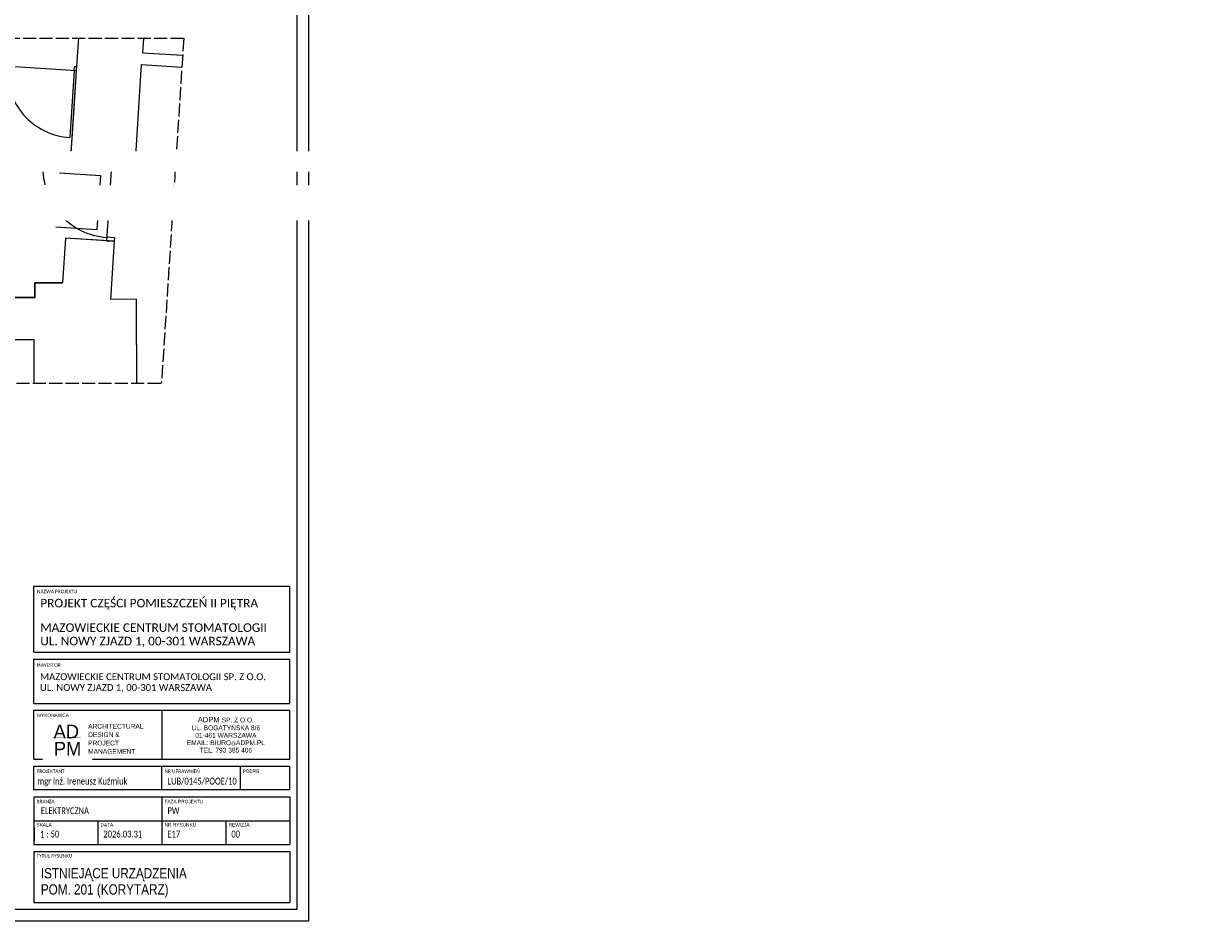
# Model space of a CAD drawing. Header units: centimetres. Extents: x 690840 to 714026, y 27673 to 40762.
# Tile 122 of 162: x 712291 to 714026, y 30400 to 31715. Entities that reach past the tile are written whole.
import ezdxf

# ---------------------------------------------------------------- set-up
doc = ezdxf.new("R2010")
doc.units = ezdxf.units.CM
doc.linetypes.add('ACAD_ISO02W100', pattern=[15, 12, -3])
doc.layers.get('0').update_dxf_attribs({"lineweight": 9})
doc.layers.add('Obrys powierzchni', color=50, linetype='Continuous', lineweight=9, plot=False)
for name, color, linetype, lineweight in [('Przekrojowa', 253, 'Continuous', 25), ('S3_ramka', 7, 'Continuous', 5), ('Widokowa', 140, 'Continuous', 9)]:
    doc.layers.add(name, color=color, linetype=linetype, lineweight=lineweight)
for name, color, linetype, lineweight, true_color in [('S3_drzwi_nowe', 7, 'Continuous', 18, 0x00f900), ('S3_ele.CD', 7, 'Continuous', 5, 0xff0f0f), ('S3_ele.SA', 7, 'Continuous', 5, 0xff0f0f), ('S3_ele.SO', 7, 'Continuous', 5, 0xff0f0f), ('S3_ele.WZ', 7, 'Continuous', 5, 0xff0f0f), ('S3_okładzina O2', 7, 'Continuous', 5, 0x0cd81d), ('S3_sufit S1', 7, 'Continuous', 5, 0x7f7f7f)]:
    doc.layers.add(name, color=color, linetype=linetype, lineweight=lineweight, true_color=true_color)
doc.styles.add('Arial Narrow_4', font='ARIALN.TTF', dxfattribs={"height": 0.2})
doc.styles.add('Arial Narrow_5', font='ARIALN.TTF', dxfattribs={"height": 0.3})
doc.styles.add('Arial Narrow_7', font='ARIALN.TTF', dxfattribs={"height": 0.25})
doc.styles.add('Arial_4', font='arial.ttf', dxfattribs={"height": 0.1})
doc.styles.add('Arial_5', font='arial.ttf', dxfattribs={"height": 0.15})
doc.styles.add('ARIELCE', font='arial.ttf', dxfattribs={"width": 0.9})

# ---------------------------------------------------------------- blocks, each defined once
blk = doc.blocks.new('zw$7FBA')
at = {"lineweight": 0, "ltscale": 1.6}
blk.add_line((-197.5, 291.4), (-197.5, 219.8), dxfattribs=at)
at = {"layer": 'S3_ramka'}
for p, q in [((-385, 376.4), (-385, 473.1)), ((-385, 473.1), (-10, 473.1)), ((-10, 376.4), (-10, 473.1)), ((-385, 376.4), (-10, 376.4)), ((-385, 301.4), (-385, 366.4)), ((-385, 366.4), (-10, 366.4)), ((-10, 301.4), (-10, 366.4)), ((-385, 301.4), (-10, 301.4)), ((-385, 291.4), (-10, 291.4)), ((-385, 219.8), (-385, 291.4)), ((-10, 219.8), (-10, 291.4)), ((-385, 219.8), (-10, 219.8)), ((-385, 174.8), (-385, 209.8)), ((-385, 209.8), (-10, 209.8)), ((-197.5, 174.8), (-197.5, 209.8)), ((-82.5, 174.8), (-82.5, 209.8)), ((-10, 174.8), (-10, 209.8)), ((-10, 174.8), (-385, 174.8)), ((-385, 164.8), (-385, 94.8)), ((-385, 164.8), (-10, 164.8)), ((-197.5, 164.8), (-197.5, 94.8)), ((-10, 164.8), (-10, 94.8)), ((-385, 129.8), (-10, 129.8)), ((-385, 94.8), (-10, 94.8)), ((-385, 84.8), (-385, 10)), ((-385, 84.8), (-10, 84.8)), ((-10, 84.8), (-10, 10)), ((-385, 10), (-10, 10))]:
    blk.add_line(p, q, dxfattribs=at)
for s, insert, char_height, width, attachment_point, line_spacing_factor, style in [('{\\A1;\\fCalibri Light|b0|i0|c238|p34;\\C7;MAZOWIECKIE CENTRUM STOMATOLOGII\\PUL. NOWY ZJAZD 1, 00-301 WARSZAWA}', (-375.7, 418.8), 12.5, 331.75, 1, 0.949189, 'Arial Narrow_7'), ('\\pxqc,t7.937503,15.874997,23.8125,31.750003,39.687497,47.625,55.562504,63.499997,71.4375,79.375003,87.312497,95.25,103.187503,111.124997,119.0625,127.000003,134.937497,142.875,150.812503,158.749997,166.6875,174.625003,182.562497,190.5,198.437503,206.374997,214.3125,222.250004,230.187497,238.125,246.062503,253.999997;{\\fTw Cen MT|b0|i0|c238|p34;ADPM \\H0.875x;SP. Z O.O.\\PUL. BOGATYŃSKA 8/6 \\P01-461 WARSZAWA\\PEMAIL: BIURO\\H0.714286x;@\\H1.4x;ADPM.PL\\PTEL. 793 385 406}', (-103.8, 255.6), 8, 187.5, 5, 0.936439, 'Arial_5'), ('\\pxsm1.05,qc;{\\fTw Cen MT|b0|i0|c238|p34;AD}', (-337.5, 260.4), 20, 52.507, 5, 0.936439, 'Arial_5')]:
    blk.add_mtext(s, dxfattribs=dict(at, insert=insert, char_height=char_height, width=width, attachment_point=attachment_point, line_spacing_factor=line_spacing_factor, style=style))
at = {"layer": 'S3_ramka', "char_height": 5, "attachment_point": 1, "style": 'Arial_4', "bg_fill": 3, "box_fill_scale": 1.25, "bg_fill_color": 256, "bg_fill_true_color": 13158600, "bg_fill_transparency": 0}
for s, insert, width, line_spacing_factor in [('\\pxt12.7,25.4,38.1,50.8,63.5,76.2,88.9,101.6,114.3,127,139.7,152.4,165.1,177.8,190.5,203.2,215.9,228.6,241.3,254,266.7,279.4,292.1,304.8,317.5,330.2,342.9,355.6,368.3,381,393.7,406.4;{\\fCalibri|b0|i0|c238|p34;NAZWA PROJEKTU}', (-380.4, 467.9), 95.6, 0.936439), ('\\pxt12.7,25.4,38.1,50.8,63.5,76.2,88.9,101.6,114.3,127,139.7,152.4,165.1,177.8,190.5,203.2,215.9,228.6,241.3,254,266.7,279.4,292.1,304.8,317.5,330.2,342.9,355.6,368.3,381,393.7,406.4;{\\fCalibri|b0|i0|c238|p34;INWESTOR }', (-380.4, 360.2), 98.25, 0.936439), ('{\\fCalibri|b0|i0|c238|p34;}WYKONAWCA', (-381.1, 286.7), 98.25, 0.936439), ('\\pxt12.7,25.4,38.1,50.8,63.5,76.2,88.9,101.6,114.3,127,139.7,152.4,165.1,177.8,190.5,203.2,215.9,228.6,241.3,254,266.7,279.4,292.1,304.8,317.5,330.2,342.9,355.6,368.3,381,393.7,406.4;{\\fCalibri|b0|i0|c238|p34;PROJEKTANT}', (-381.1, 204.8), 94.25, 0.936439), ('\\pxt12.7,25.4,38.1,50.8,63.5,76.2,88.9,101.6,114.3,127,139.7,152.4,165.1,177.8,190.5,203.2,215.9,228.6,241.3,254,266.7,279.4,292.1,304.8,317.5,330.2,342.9,355.6,368.3,381,393.7,406.4;{\\fCalibri|b0|i0|c238|p34;NR UPRAWNIEŃ}', (-193.6, 204.8), 94.25, 0.936439), ('\\pxt12.7,25.4,38.1,50.8,63.5,76.2,88.9,101.6,114.3,127,139.7,152.4,165.1,177.8,190.5,203.2,215.9,228.6,241.3,254,266.7,279.4,292.1,304.8,317.5,330.2,342.9,355.6,368.3,381,393.7,406.4;{\\fCalibri|b0|i0|c238|p34;PODPIS}', (-78.6, 204.8), 55.45, 0.936439), ('\\pxt1.25,2.5,3.75,5,6.25,7.5,8.75,10,11.25,12.5,13.75,15,16.25,17.5,18.75,20,21.25,22.5,23.75,25,26.25,27.5,28.75,30,31.25,32.5,33.75,35,36.25,37.5,38.75,40;{\\fCalibri|b0|i0|c238|p34;BRANŻA}', (-381, 160.4), 94.25, 0.949189), ('\\pxt1.25,2.5,3.75,5,6.25,7.5,8.75,10,11.25,12.5,13.75,15,16.25,17.5,18.75,20,21.25,22.5,23.75,25,26.25,27.5,28.75,30,31.25,32.5,33.75,35,36.25,37.5,38.75,40;{FAZA PROJEKTU}', (-193.7, 160.4), 94.25, 0.949189), ('\\pxt1.25,2.5,3.75,5,6.25,7.5,8.75,10,11.25,12.5,13.75,15,16.25,17.5,18.75,20,21.25,22.5,23.75,25,26.25,27.5,28.75,30,31.25,32.5,33.75,35,36.25,37.5,38.75,40;{SKALA}', (-381.3, 126.3), 94.25, 0.949189), ('\\pxt1.25,2.5,3.75,5,6.25,7.5,8.75,10,11.25,12.5,13.75,15,16.25,17.5,18.75,20,21.25,22.5,23.75,25,26.25,27.5,28.75,30,31.25,32.5,33.75,35,36.25,37.5,38.75,40;NR RYSUNKU', (-193.5, 126.3), 94.25, 0.949189), ('\\pxt1.25,2.5,3.75,5,6.25,7.5,8.75,10,11.25,12.5,13.75,15,16.25,17.5,18.75,20,21.25,22.5,23.75,25,26.25,27.5,28.75,30,31.25,32.5,33.75,35,36.25,37.5,38.75,40;{\\fCalibri|b0|i0|c238|p34;TYTUŁ RYSUNKU }', (-381.1, 80.9), 94.25, 0.949189)]:
    blk.add_mtext(s, dxfattribs=dict(at, insert=insert, width=width, line_spacing_factor=line_spacing_factor))
at = {"layer": 'S3_ramka', "insert": (-335.7, 235.2), "char_height": 20, "width": 52.507, "attachment_point": 5, "line_spacing_factor": 0.936439, "style": 'Arial_5', "bg_fill": 2}
blk.add_mtext('{\\fTw Cen MT|b0|i0|c238|p34;PM}', dxfattribs=at)
at = {"lineweight": 0, "ltscale": 1.6, "const_width": 0.2}
blk.add_lwpolyline([(-358, 251.1), (-316.7, 251.1)], dxfattribs=at)
at = {"layer": 'S3_ramka'}
for p, q in [((-291.3, 129.8), (-291.3, 94.3)), ((-103.8, 129.8), (-103.8, 94.8))]:
    blk.add_line(p, q, dxfattribs=at)
for s, insert, char_height, width, attachment_point, line_spacing_factor, style in [('\\pxql;{\\fCalibri Light|b0|i0|c238|p34;PROJEKT CZĘŚCI POMIESZCZEŃ II PIĘTRA}', (-375.7, 454.6), 12.5, 352.9, 1, 0.949189, 'Arial Narrow_7'), ('{\\A1;\\fCalibri Light|b0|i0|c238|p34;\\C7;MAZOWIECKIE CENTRUM STOMATOLOGII SP. Z O.O.\\PUL. NOWY ZJAZD 1, 00-301 WARSZAWA}', (-376.1, 345.6), 10, 380.079, 1, 0.949189, 'Arial Narrow_4'), ('\\pxsm1.05,ql;{\\fTw Cen MT|b0|i0|c238|p34;ARCHITECTURAL\\PDESIGN &\\PPROJECT\\PMANAGEMENT}', (-233.6, 249.6), 7, 143.965, 5, 0.936439, 'Arial_5'), ('\\pxql;{\\A1;\\fCalibri Light|b0|i0|c238|p34;\\W0.8;\\C7;\\A0;\\C256;mgr inż. Ireneusz Kuźmiuk}', (-379.9, 192.7), 10, 199.383, 1, 0.949189, 'Arial Narrow_4'), ('\\pxql;{\\A1;\\fCalibri Light|b0|i0|c238|p34;\\W0.8;\\C7;\\A0;LUB/0145/POOE/10}', (-189.3, 192.7), 10, 123.723, 1, 0.949189, 'Arial Narrow_4'), ('\\pxt6.35,12.7,19.05,25.4,31.75,38.1,44.45,50.8,57.15,63.5,69.85,76.2,82.55,88.9,95.25,101.6,107.95,114.3,120.65,127,133.35,139.7,146.05,152.4,158.75,165.1,171.45,177.8,184.15,190.5,196.85,203.2;{\\fCalibri|b0|i0|c238|p34;\\W0.8;ELEKTRYCZNA}', (-374.9, 149.4), 10, 141.9, 1, 0.949189, 'Arial Narrow_4')]:
    blk.add_mtext(s, dxfattribs=dict(at, insert=insert, char_height=char_height, width=width, attachment_point=attachment_point, line_spacing_factor=line_spacing_factor, style=style))
at = {"layer": 'S3_ramka', "char_height": 5, "attachment_point": 1, "line_spacing_factor": 0.949189, "style": 'Arial_4', "bg_fill": 3, "box_fill_scale": 1.25, "bg_fill_color": 256, "bg_fill_true_color": 13158600, "bg_fill_transparency": 0}
for s, insert, width in [('\\pxt1.25,2.5,3.75,5,6.25,7.5,8.75,10,11.25,12.5,13.75,15,16.25,17.5,18.75,20,21.25,22.5,23.75,25,26.25,27.5,28.75,30,31.25,32.5,33.75,35,36.25,37.5,38.75,40;DATA', (-287.5, 126.3), 56.775), ('\\pxt1.25,2.5,3.75,5,6.25,7.5,8.75,10,11.25,12.5,13.75,15,16.25,17.5,18.75,20,21.25,22.5,23.75,25,26.25,27.5,28.75,30,31.25,32.5,33.75,35,36.25,37.5,38.75,40;REWIZJA', (-99.7, 126.3), 64.44)]:
    blk.add_mtext(s, dxfattribs=dict(at, insert=insert, width=width))

msp = doc.modelspace()

# ---------------------------------------------------------------- linework, layer by layer
at = {"layer": 'Obrys powierzchni', "ltscale": 1.6}
for points in [[(709738, 30400.4), (709738, 32500.4), (712708, 32500.4), (712708, 30400.4)], [(709755.5, 30417.9), (709755.5, 32482.9), (712690.5, 32482.9), (712690.5, 30417.9)]]:
    msp.add_lwpolyline(points, close=True, dxfattribs=at)
at = {"layer": 'Przekrojowa', "ltscale": 1.6}
for p, q in [((712370.6, 31693.6), (712367.5, 31646)), ((712465.8, 31693.6), (712464.4, 31672.2)), ((712464.4, 31672.2), (712523.4, 31668.4)), ((712454.7, 31521.4), (712463.3, 31654.7)), ((712463.3, 31654.7), (712522.2, 31650.8)), ((712367.5, 31646), (712364.9, 31605.8)), ((712364.9, 31605.8), (712358.8, 31510.5)), ((712454.7, 31521.4), (712513.6, 31517.6)), ((712453.6, 31504.4), (712358.8, 31510.5)), ((712453.6, 31504.4), (712453.9, 31509.4)), ((712453.9, 31509.4), (712512.9, 31505.6)), ((712351.7, 31400.7), (712347.5, 31335)), ((712423.5, 31396), (712351.7, 31400.7)), ((712418.1, 31311), (712423.5, 31396)), ((712307, 31335), (712347.5, 31335)), ((712307, 31314), (712307, 31335)), ((712262.7, 31314), (712307, 31314)), ((712455.8, 31311.1), (712418.1, 31311)), ((712455.8, 31245.1), (712455.8, 31311.1)), ((712264, 31252.4), (712305.8, 31252.4)), ((712305.8, 31188.4), (712305.8, 31252.4)), ((712455.8, 31245.1), (712455.8, 31188.4))]:
    msp.add_line(p, q, dxfattribs=at)
at = {"layer": 'S3_drzwi_nowe'}
for p, q in [((712364.4, 31646.2), (712358, 31548)), ((712364.4, 31646.2), (712364.8, 31652.2)), ((712364.4, 31646.2), (712367.5, 31646)), ((712364.8, 31652.2), (712367.9, 31652)), ((712418.7, 31501.6), (712318.9, 31508.4))]:
    msp.add_line(p, q, dxfattribs=at)
for points in [[(712430.7, 31500.8), (712431, 31505.8), (712419, 31506.6), (712418.7, 31501.6)], [(712423.5, 31396.1), (712423.9, 31401.1), (712411.9, 31401.9), (712411.6, 31396.9)]]:
    msp.add_lwpolyline(points, close=True, dxfattribs=at)
for centre, radius, start, end in [((712364.4, 31646.2), 98.4, 176.3086, 266.3086), ((712418.7, 31501.6), 100, 176.1052, 266.1052)]:
    msp.add_arc(centre, radius, start, end, dxfattribs=at)
at = {"layer": 'S3_okładzina O2', "ltscale": 0.5}
msp.add_lwpolyline([(712342.8, 31496.5), (712403.1, 31492.6), (712397.6, 31412.8), (712337.7, 31416.6)], dxfattribs=at)
at = {"layer": 'S3_sufit S1', "lineweight": -3, "ltscale": 1.6}
msp.add_lwpolyline([(712164.9, 31659.1), (712367.5, 31646), (712358.8, 31510.5), (712419, 31506.6), (712411.6, 31396.9), (712351.7, 31400.7), (712347.5, 31335), (712307, 31335), (712307, 31314), (712257.7, 31314)], dxfattribs=at)
at = {"layer": 'Widokowa', "linetype": 'ACAD_ISO02W100', "ltscale": 1.6}
for p, q in [((709985.6, 31693.6), (712525, 31693.6)), ((712525, 31693.6), (712492.4, 31188.4)), ((710072, 31188.4), (712492.4, 31188.4))]:
    msp.add_line(p, q, dxfattribs=at)

# ---------------------------------------------------------------- texts
at = {"layer": 'S3_ramka', "lineweight": 0, "insert": (712315.6, 30456.7), "char_height": 15, "width": 343.65, "attachment_point": 4, "line_spacing_factor": 0.949189, "style": 'Arial Narrow_5'}
msp.add_mtext('\\pxt4.23333,8.46667,12.7,16.93333,21.16667,25.4,29.63333,33.86667,38.1,42.33333,46.56667,50.8,55.03333,59.26667,63.5,67.73333,71.96667,76.2,80.43333,84.66667,88.9,93.13333,97.36667,101.6,105.83333,110.06667,114.3,118.53333,122.76667,127,131.23333,135.46667;ISTNIEJĄCE URZĄDZENIA\\PPOM. 201 (KORYTARZ)', dxfattribs=at)

# ---------------------------------------------------------------- next in the draw order: texts
at = {"layer": 'S3_ele.CD', "char_height": 15, "width": 2038.258, "attachment_point": 1, "rotation": 359.981, "style": 'ARIELCE', "bg_fill": 2}
for insert in [(711180.4, 31520.8), (710378.5, 31453.7)]:
    msp.add_mtext('{\\fArial|b0|i0|c238|p34;CD}', dxfattribs=dict(at, insert=insert))
at = {"layer": 'S3_ramka', "lineweight": 0, "char_height": 10, "line_spacing_factor": 0.949189, "style": 'Arial Narrow_4', "bg_fill": 2}
for s, insert, width, attachment_point in [('\\pxt6.35,12.7,19.05,25.4,31.75,38.1,44.45,50.8,57.15,63.5,69.85,76.2,82.55,88.9,95.25,101.6,107.95,114.3,120.65,127,133.35,139.7,146.05,152.4,158.75,165.1,171.45,177.8,184.15,190.5,196.85,203.2;{\\fCalibri|b0|i0|c238|p34;\\W0.8;PW}', (712501.2, 30567.5), 141.9, 1), ('\\pxql,t6.35,12.7,19.05,25.4,31.75,38.1,44.45,50.8,57.15,63.5,69.85,76.2,82.55,88.9,95.25,101.6,107.95,114.3,120.65,127,133.35,139.7,146.05,152.4,158.75,165.1,171.45,177.8,184.15,190.5,196.85,203.2;{\\fCalibri|b0|i0|c238|p34;\\W0.8; 1 : 50}', (712357.1, 30533.1), 90.65, 2)]:
    msp.add_mtext(s, dxfattribs=dict(at, insert=insert, width=width, attachment_point=attachment_point))

# ---------------------------------------------------------------- next in the draw order: texts
at = {"layer": 'S3_ele.WZ', "insert": (710467.7, 31449.7), "char_height": 15, "width": 2038.258, "attachment_point": 1, "rotation": 359.981, "style": 'ARIELCE', "bg_fill": 2}
msp.add_mtext('{\\fArial|b0|i0|c238|p34;WZ}', dxfattribs=at)
at = {"layer": 'S3_ramka', "lineweight": 0, "insert": (712452.6, 30533.1), "char_height": 10, "width": 90.65, "attachment_point": 2, "line_spacing_factor": 0.949189, "style": 'Arial Narrow_4'}
msp.add_mtext('\\pxql,t6.35,12.7,19.05,25.4,31.75,38.1,44.45,50.8,57.15,63.5,69.85,76.2,82.55,88.9,95.25,101.6,107.95,114.3,120.65,127,133.35,139.7,146.05,152.4,158.75,165.1,171.45,177.8,184.15,190.5,196.85,203.2;{\\fCalibri|b0|i0|c238|p34;\\W0.8;2026.03.31}', dxfattribs=at)

# ---------------------------------------------------------------- next in the draw order: block references
at = {"lineweight": 0, "ltscale": 1.6}
msp.add_blockref('zw$7FBA', (712690.5, 30417.9), dxfattribs=at)

# ---------------------------------------------------------------- next in the draw order: texts
at = {"layer": 'S3_ele.SO', "insert": (710977.1, 31471.2), "char_height": 15, "width": 2038.258, "attachment_point": 1, "rotation": 359.981, "style": 'ARIELCE', "bg_fill": 2}
msp.add_mtext('{\\fArial|b0|i0|c238|p34;SO}', dxfattribs=at)

# ---------------------------------------------------------------- next in the draw order: texts
at = {"layer": 'S3_ele.SA', "insert": (711050.9, 31470.5), "char_height": 15, "width": 2038.258, "attachment_point": 1, "rotation": 359.981, "style": 'ARIELCE', "bg_fill": 2}
msp.add_mtext('{\\fArial|b0|i0|c238|p34;SA}', dxfattribs=at)
at = {"layer": 'S3_ramka', "lineweight": 0, "char_height": 10, "width": 90.65, "attachment_point": 2, "line_spacing_factor": 0.949189, "style": 'Arial Narrow_4'}
for s, insert in [('\\pxql,t6.35,12.7,19.05,25.4,31.75,38.1,44.45,50.8,57.15,63.5,69.85,76.2,82.55,88.9,95.25,101.6,107.95,114.3,120.65,127,133.35,139.7,146.05,152.4,158.75,165.1,171.45,177.8,184.15,190.5,196.85,203.2;{\\fCalibri|b0|i0|c238|p34;\\W0.8;E17}', (712546.4, 30533.1)), ('\\pxql,t6.35,12.7,19.05,25.4,31.75,38.1,44.45,50.8,57.15,63.5,69.85,76.2,82.55,88.9,95.25,101.6,107.95,114.3,120.65,127,133.35,139.7,146.05,152.4,158.75,165.1,171.45,177.8,184.15,190.5,196.85,203.2;{\\fCalibri|b0|i0|c238|p34;\\W0.8;00}', (712640.1, 30533.1))]:
    msp.add_mtext(s, dxfattribs=dict(at, insert=insert))

# ---------------------------------------------------------------- next in the draw order: texts
at = {"layer": 'S3_ele.WZ', "insert": (711611.4, 31449.7), "char_height": 15, "width": 2038.258, "attachment_point": 1, "rotation": 359.981, "style": 'ARIELCE', "bg_fill": 2}
msp.add_mtext('{\\fArial|b0|i0|c238|p34;WZ}', dxfattribs=at)

# ---------------------------------------------------------------- next in the draw order: texts
at = {"layer": 'S3_ele.CD', "insert": (711891, 31453.7), "char_height": 15, "width": 2038.258, "attachment_point": 1, "rotation": 359.981, "style": 'ARIELCE', "bg_fill": 2}
msp.add_mtext('{\\fArial|b0|i0|c238|p34;CD}', dxfattribs=at)

# ---------------------------------------------------------------- next in the draw order: texts
at = {"layer": 'S3_ele.WZ', "insert": (711980.2, 31449.7), "char_height": 15, "width": 2038.258, "attachment_point": 1, "rotation": 359.981, "style": 'ARIELCE', "bg_fill": 2}
msp.add_mtext('{\\fArial|b0|i0|c238|p34;WZ}', dxfattribs=at)

doc.saveas('drawing.dxf')
